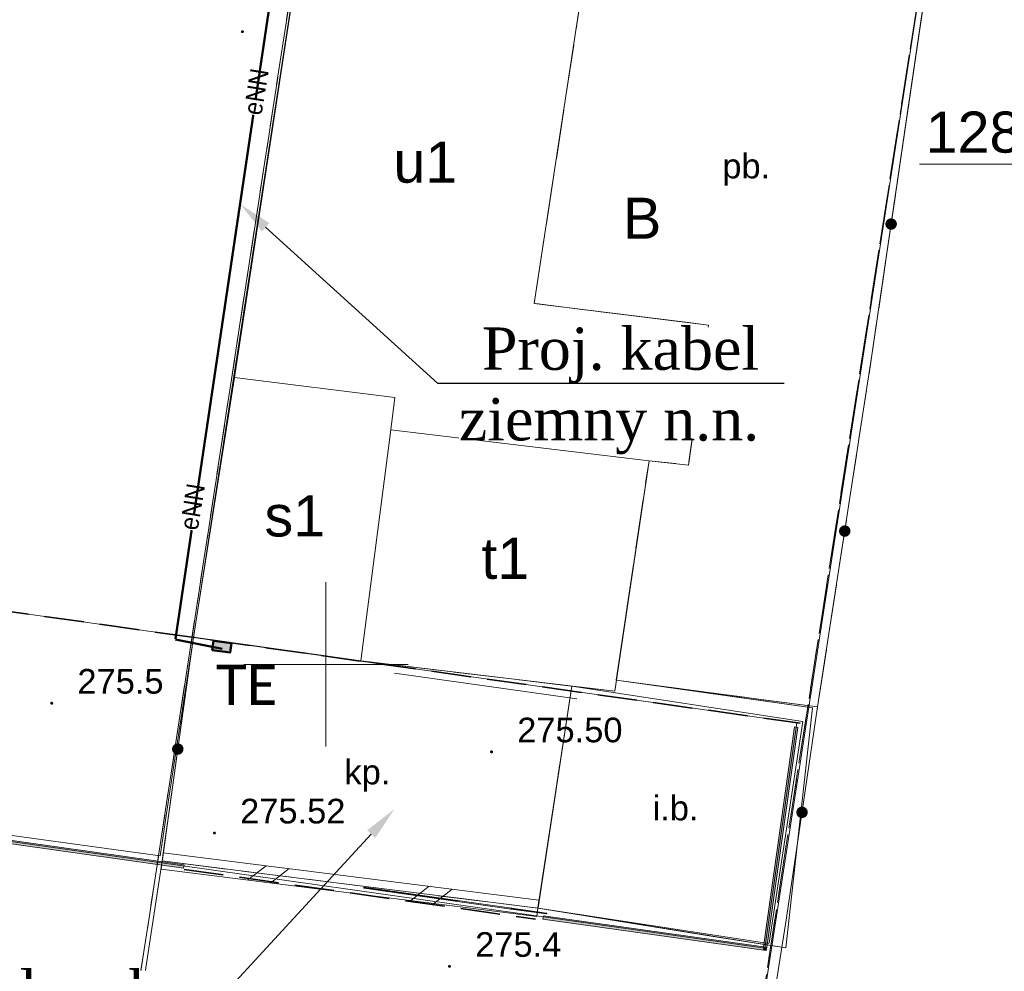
# Model space of a CAD drawing. Header units: centimetres. Extents: x -1545 to 32023, y 2301 to 66956.
# Tile 11 of 20: x 8454 to 11450, y 58336 to 61233. Entities that reach past the tile are written whole.
import ezdxf
from ezdxf import colors
from ezdxf.entities.mleader import LeaderData, LeaderLine
from ezdxf.math import Vec2, Vec3

# ---------------------------------------------------------------- set-up
doc = ezdxf.new("R2010")
doc.units = ezdxf.units.CM
doc.header["$MEASUREMENT"] = 0
for name, pattern in [('KEL', [2.8, 2.1, -0.7]), ('Krawędzie ukryte', [170, 120, -50]), ('Kropki i Kreski', [360, 180, -90, 0, -90]), ('PRZER3-1', [200, 150, -50])]:
    doc.linetypes.add(name, pattern=pattern)
for name, color, linetype, lineweight in [('!Ele', 1, 'Continuous', 50), ('120-Z Budynki_Nr_pióra__1', 7, 'Continuous', 13), ('120-Z Budynki_Nr_pióra__7', 7, 'Continuous', 35), ('130-Z Teren_Nr_pióra__53', 54, 'Continuous', 13), ('Mapa dcp_3_GESBZO_Nr_pióra__7', 7, 'Continuous', 18), ('Mapa dcp_3_GESBZO_O_Nr_pióra__7', 7, 'Continuous', 18), ('Mapa dcp_3_GESDZI_Nr_pióra__2', 94, 'Continuous', 18), ('Mapa dcp_3_GESDZI_O_Nr_pióra__2', 94, 'Continuous', 18), ('Mapa dcp_3_GESKLU_Nr_pióra__2', 94, 'Continuous', 18), ('Mapa dcp_3_GESKLU_O_Nr_pióra__2', 94, 'Continuous', 18), ('Mapa dcp_3_GSLIMS_Nr_pióra__7', 7, 'Continuous', 18), ('Mapa dcp_3_GSLKOG_Nr_pióra__7', 7, 'Continuous', 18), ('Mapa dcp_3_GSPWPN_O_Nr_pióra__7', 7, 'Continuous', 18), ('Mapa dcp_3_GSPWPS_O_Nr_pióra__7', 7, 'Continuous', 18), ('Mapa dcp_3_GSSIIN_Nr_pióra__7', 7, 'Continuous', 18), ('Mapa dcp_3_GSSIIN_O_Nr_pióra__7', 7, 'Continuous', 18), ('Mapa dcp_3_GSSKPL_Nr_pióra__7', 7, 'Continuous', 18), ('Mapa dcp_3_GSSKPL_O_Nr_pióra__7', 7, 'Continuous', 18), ('Mapa dcp_3_Siatka_Nr_pióra__7', 7, 'Continuous', 18), ('Nowe_130-Z Teren_Nr_pióra__1', 7, 'Continuous', 13), ('Nowe_420-K Ściany_Nr_pióra__27', 7, 'Continuous', 20), ('Nowe_420-K Ściany_Nr_pióra__42', 8, 'Continuous', 13)]:
    doc.layers.add(name, color=color, linetype=linetype, lineweight=lineweight)
for name, color, linetype in [('130-Z Teren', 7, 'Continuous'), ('Mapa dcp_3_GSLKOG', 7, 'Continuous'), ('Mapa dcp_3_GSPWPN', 7, 'Continuous'), ('Mapa dcp_3_GSPWPS', 7, 'Continuous'), ('Nowe_130-Z Teren', 7, 'Continuous'), ('Nowe_420-K Ściany', 7, 'Continuous')]:
    doc.layers.add(name, color=color, linetype=linetype)
doc.layers.add('Nowe_420-K Ściany_Nr_pióra__69', color=7, linetype='Continuous', lineweight=13, true_color=0x71cebe)
doc.layers.add('Nowe_420-K Ściany_Nr_pióra__90', color=7, linetype='Continuous', lineweight=13, true_color=0x00bfbf)
doc.styles.add('!Ele', font='calibri.ttf', dxfattribs={"height": 0.8})
doc.styles.add('Arial', font='arial.ttf', dxfattribs={"width": 0.8, "height": 491.766467})
doc.styles.add('STYL_AUTOMATYCZNY_1', font='txt')
doc.styles.add('T_ROMAN', font='times.ttf', dxfattribs={"height": 3})

# ---------------------------------------------------------------- blocks, each defined once
blk = doc.blocks.new('Kształt_1_1')
at = {"layer": 'Nowe_130-Z Teren_Nr_pióra__1', "color": 7, "linetype": 'Continuous', "lineweight": 13, "flags": 128}
for points in [[(-3413.3, 2452), (-3412.9, 2486.4), (-3411.2, 2623.5), (-3408.1, 2878), (-3389.5, 4401.7), (-3379.6, 5208), (-3375.4, 5553.9)], [(-4908.8, 2447.5), (-4538.8, 2448.6), (-4084.2, 2450), (-3495.7, 2451.7), (-3413.3, 2452)]]:
    blk.add_lwpolyline(points, dxfattribs=at)
blk = doc.blocks.new('Kształt_2_1')
at = {"layer": '130-Z Teren_Nr_pióra__53', "color": 54, "linetype": 'Continuous', "lineweight": 13, "flags": 128}
for points in [[(-1534.4, 3131.5), (-2245.4, 3139.1), (-2395.8, 3136), (-2601.1, 3131.6), (-2891.9, 3125.5), (-3405.9, 3125.5)], [(-3405.9, 3125.5), (-3405.5, 2877.7), (-3405, 2627.1), (-3404.7, 2484.6), (-3404.6, 2437.9)], [(-2251.7, 2455.4), (-2251.6, 2456.8), (-2245.4, 3139.1)], [(-1541.7, 2447.8), (-1541.7, 2449.1), (-1534.4, 3131.5)], [(-3404.6, 2437.9), (-3260.6, 2440.1), (-3010.4, 2443.9), (-2486.9, 2451.8), (-2251.7, 2455.4), (-1541.7, 2447.8)], [(-1541.7, 2447.8), (-2252.7, 2455.4)]]:
    blk.add_lwpolyline(points, dxfattribs=at)
blk = doc.blocks.new('Kształt_3_1')
at = {"layer": '130-Z Teren_Nr_pióra__53', "color": 54, "linetype": 'Continuous', "lineweight": 13, "flags": 128}
for points in [[(-1496, 3181.5), (-1482.4, 4264.1), (-1475.9, 5520.1), (-1472.1, 6271.2), (-1471, 6478.4), (-1470.7, 6526.7), (-1470.5, 6561.8), (-1470.5, 6571.5)], [(-2511.1, 5245.7), (-2521.4, 4276.7)], [(-2521.4, 4276.7), (-2057.4, 4284.4), (-1987.4, 4285.6)], [(-1987.4, 4285.6), (-1988.2, 3855.2)], [(-2108.8, 3851.3), (-2114.3, 3175.9)], [(-1988.2, 3855.2), (-2108.8, 3851.3)], [(-2114.3, 3175.9), (-1660.9, 3180), (-1496, 3181.5)]]:
    blk.add_lwpolyline(points, dxfattribs=at)
blk = doc.blocks.new('Kształt_4_1')
at = {"layer": '130-Z Teren_Nr_pióra__53', "color": 54, "linetype": 'Continuous', "lineweight": 13, "flags": 128}
for points in [[(-2113.4, 3175.9), (-2113.6, 3142.6)], [(-2113.4, 3175.9), (-1661.2, 3176.2), (-1511.4, 3176.3)], [(-1489.2, 2441.2), (-1511.4, 3176.3)], [(-2252.7, 2455.4), (-2252.7, 2456.7), (-2245.4, 3139.1)], [(-2113.6, 3142.6), (-2245.4, 3139.1)], [(-2252.7, 2455.4), (-2252, 2455.4), (-1719, 2445.4), (-1489.2, 2441.2)]]:
    blk.add_lwpolyline(points, dxfattribs=at)
blk = doc.blocks.new('Ściana_1_1', base_point=(-4942.9, 2435.1))
at = {"layer": 'Nowe_420-K Ściany', "linetype": 'Continuous', "lineweight": 0, "true_color": 0x000000}
for points in [[(-4952.9, 2435.1), (-4952.9, 2425.1), (-4942.9, 2435.1)], [(-4942.9, 2435.1), (-4952.9, 2425.1), (-4942.9, 2425.1)], [(-4942.9, 2425.1), (-3336.9, 2425.1), (-3336.9, 2435.1), (-4942.9, 2435.1)]]:
    blk.add_hatch(color=18, dxfattribs=at).paths.add_polyline_path(points)
at = {"layer": 'Nowe_420-K Ściany_Nr_pióra__27', "color": 7, "linetype": 'Continuous', "lineweight": 20, "flags": 128}
for points in [[(-4952.9, 2425.1), (-4952.9, 2435.1)], [(-4216.9, 2435.1), (-4942.9, 2435.1)], [(-3336.9, 2435.1), (-4206.9, 2435.1)], [(-3336.9, 2425.1), (-3336.9, 2435.1)], [(-4952.9, 2425.1), (-3336.9, 2425.1)]]:
    blk.add_lwpolyline(points, dxfattribs=at)
blk = doc.blocks.new('Ściana_4_1', base_point=(-2232.9, 2435.1))
at = {"layer": 'Nowe_420-K Ściany', "linetype": 'Continuous', "lineweight": 0, "true_color": 0x000000}
for points in [[(-1556.9, 2435.1), (-2232.9, 2435.1), (-2232.9, 2425.1), (-1556.9, 2425.1)], [(-1556.9, 2435.1), (-1546.9, 2425.1), (-1546.9, 2435.1)], [(-1556.9, 2425.1), (-1546.9, 2425.1), (-1556.9, 2435.1)]]:
    blk.add_hatch(color=18, dxfattribs=at).paths.add_polyline_path(points)
at = {"layer": 'Nowe_420-K Ściany_Nr_pióra__27', "color": 7, "linetype": 'Continuous', "lineweight": 20, "flags": 128}
for points in [[(-1556.9, 2435.1), (-2232.9, 2435.1)], [(-2232.9, 2425.1), (-2232.9, 2435.1)], [(-1546.9, 2425.1), (-1546.9, 2435.1)], [(-2232.9, 2425.1), (-1546.9, 2425.1)]]:
    blk.add_lwpolyline(points, dxfattribs=at)
blk = doc.blocks.new('Ściana_5_1', base_point=(-1556.9, 2435.1))
at = {"layer": 'Nowe_420-K Ściany', "linetype": 'Continuous', "lineweight": 0, "true_color": 0x000000}
blk.add_hatch(color=18, dxfattribs=at).paths.add_polyline_path([(-1546.9, 2435.1), (-1546.9, 3111.1), (-1556.9, 3111.1), (-1556.9, 2435.1)])
at = {"layer": 'Nowe_420-K Ściany_Nr_pióra__27', "color": 7, "linetype": 'Continuous', "lineweight": 20, "flags": 128}
for points in [[(-1546.9, 3111.1), (-1556.9, 3111.1)], [(-1556.9, 3111.1), (-1556.9, 2435.1)], [(-1546.9, 2435.1), (-1546.9, 3111.1)]]:
    blk.add_lwpolyline(points, dxfattribs=at)
blk = doc.blocks.new('Belka gorącowalc. CHS 24[1]_1', base_point=(-2783.8, 2443.1))
at = {"layer": 'Nowe_420-K Ściany_Nr_pióra__69', "color": 123, "linetype": 'Kropki i Kreski', "lineweight": 13, "true_color": 0x71cebe}
blk.add_line((-2784.9, 2443.1), (-2677.2, 2443.1), dxfattribs=at)
at = {"layer": 'Nowe_420-K Ściany_Nr_pióra__90', "color": 132, "linetype": 'Continuous', "lineweight": 13, "true_color": 0x00bfbf}
for p, q in [((-2785.7, 2444), (-2786.1, 2443.1)), ((-2786.1, 2443.1), (-2785.7, 2442.1)), ((-2784.9, 2444.4), (-2785.7, 2444)), ((-2785.7, 2442.1), (-2784.9, 2441.7)), ((-2784.9, 2444.4), (-2677.2, 2444.4)), ((-2784.9, 2441.7), (-2677.2, 2441.7)), ((-2678, 2444), (-2678.4, 2443.1)), ((-2678.4, 2443.1), (-2678, 2442.1)), ((-2678.1, 2443.1), (-2677.8, 2443.8)), ((-2677.8, 2442.3), (-2678.1, 2443.1)), ((-2677.2, 2444.4), (-2678, 2444)), ((-2678, 2442.1), (-2677.2, 2441.7)), ((-2677.8, 2443.8), (-2677.2, 2444.1)), ((-2677.2, 2442), (-2677.8, 2442.3)), ((-2676.4, 2444), (-2677.2, 2444.4)), ((-2677.2, 2444.1), (-2676.6, 2443.8)), ((-2676.6, 2442.3), (-2677.2, 2442)), ((-2677.2, 2441.7), (-2676.4, 2442.1)), ((-2676.6, 2443.8), (-2676.3, 2443.1)), ((-2676.3, 2443.1), (-2676.6, 2442.3)), ((-2676, 2443.1), (-2676.4, 2444)), ((-2676.4, 2442.1), (-2676, 2443.1))]:
    blk.add_line(p, q, dxfattribs=at)
blk = doc.blocks.new('Belka gorącowalc. CHS 24[2]_1', base_point=(-2785.6, 2443.1))
at = {"layer": 'Nowe_420-K Ściany_Nr_pióra__69', "color": 123, "linetype": 'Kropki i Kreski', "lineweight": 13, "true_color": 0x71cebe}
blk.add_line((-2784.8, 2443.1), (-2677.2, 2443.1), dxfattribs=at)
at = {"layer": 'Nowe_420-K Ściany_Nr_pióra__90', "color": 132, "linetype": 'Continuous', "lineweight": 13, "true_color": 0x00bfbf}
for p, q in [((-2785.6, 2443.1), (-2785.4, 2444)), ((-2785.4, 2442.1), (-2785.6, 2443.1)), ((-2785.4, 2444), (-2784.8, 2444.4)), ((-2785.2, 2443.8), (-2785.4, 2443.1)), ((-2785.4, 2443.1), (-2785.2, 2442.3)), ((-2784.8, 2441.7), (-2785.4, 2442.1)), ((-2784.8, 2444.1), (-2785.2, 2443.8)), ((-2785.2, 2442.3), (-2784.8, 2442)), ((-2784.8, 2444.4), (-2784.2, 2444)), ((-2784.8, 2444.4), (-2677.2, 2444.4)), ((-2784.3, 2443.8), (-2784.8, 2444.1)), ((-2784.8, 2442), (-2784.3, 2442.3)), ((-2784.2, 2442.1), (-2784.8, 2441.7)), ((-2784.8, 2441.7), (-2677.2, 2441.7)), ((-2784.2, 2443.1), (-2784.3, 2443.8)), ((-2784.3, 2442.3), (-2784.2, 2443.1)), ((-2784.2, 2444), (-2784, 2443.1)), ((-2784, 2443.1), (-2784.2, 2442.1)), ((-2677.2, 2444.4), (-2676.6, 2444)), ((-2676.6, 2442.1), (-2677.2, 2441.7)), ((-2676.6, 2444), (-2676.4, 2443.1)), ((-2676.4, 2443.1), (-2676.6, 2442.1))]:
    blk.add_line(p, q, dxfattribs=at)
blk = doc.blocks.new('Belka gorącowalc. CHS 24[3]_1', base_point=(-2677.3, 2443.1))
at = {"layer": 'Nowe_420-K Ściany_Nr_pióra__69', "color": 123, "linetype": 'Kropki i Kreski', "lineweight": 13, "true_color": 0x71cebe}
blk.add_line((-2677.3, 2443.1), (-2332.6, 2443.1), dxfattribs=at)
at = {"layer": 'Nowe_420-K Ściany_Nr_pióra__90', "color": 132, "linetype": 'Continuous', "lineweight": 13, "true_color": 0x00bfbf}
for p, q in [((-2505, 2444.4), (-2677.3, 2444.4)), ((-2677.3, 2444.4), (-2677.3, 2443.1)), ((-2677.3, 2443.1), (-2677.3, 2441.7)), ((-2677.3, 2441.7), (-2505, 2441.7)), ((-2332.6, 2444.4), (-2505, 2444.4)), ((-2505, 2441.7), (-2332.6, 2441.7)), ((-2332.6, 2443.1), (-2332.6, 2444.4)), ((-2332.6, 2441.7), (-2332.6, 2443.1))]:
    blk.add_line(p, q, dxfattribs=at)
blk = doc.blocks.new('Cross Brace #1620[4]_1', base_point=(-2784.9, 3103.1))
at = {"layer": 'Nowe_420-K Ściany_Nr_pióra__42', "color": 8, "linetype": 'Continuous', "lineweight": 13}
blk.add_line((-2784.9, 3103.1), (-2224.9, 3103.1), dxfattribs=at)
blk.add_line((-2784.9, 3103.1), (-2224.9, 3103.1), dxfattribs=at)
blk = doc.blocks.new('Belka gorącowalc. CHS 24[5]_1', base_point=(-2226.1, 2443.1))
at = {"layer": 'Nowe_420-K Ściany_Nr_pióra__69', "color": 123, "linetype": 'Kropki i Kreski', "lineweight": 13, "true_color": 0x71cebe}
blk.add_line((-2224.9, 2443.1), (-2332.6, 2443.1), dxfattribs=at)
at = {"layer": 'Nowe_420-K Ściany_Nr_pióra__90', "color": 132, "linetype": 'Continuous', "lineweight": 13, "true_color": 0x00bfbf}
for p, q in [((-2333.8, 2443.1), (-2333.5, 2444)), ((-2333.5, 2442.1), (-2333.8, 2443.1)), ((-2333.5, 2444), (-2332.6, 2444.4)), ((-2333.3, 2443.8), (-2333.5, 2443.1)), ((-2333.5, 2443.1), (-2333.3, 2442.3)), ((-2332.6, 2441.7), (-2333.5, 2442.1)), ((-2332.6, 2444.1), (-2333.3, 2443.8)), ((-2333.3, 2442.3), (-2332.6, 2442)), ((-2332.6, 2444.4), (-2331.8, 2444)), ((-2224.9, 2444.4), (-2332.6, 2444.4)), ((-2332, 2443.8), (-2332.6, 2444.1)), ((-2332.6, 2442), (-2332, 2442.3)), ((-2331.8, 2442.1), (-2332.6, 2441.7)), ((-2224.9, 2441.7), (-2332.6, 2441.7)), ((-2331.8, 2443.1), (-2332, 2443.8)), ((-2332, 2442.3), (-2331.8, 2443.1)), ((-2331.8, 2444), (-2331.5, 2443.1)), ((-2331.5, 2443.1), (-2331.8, 2442.1)), ((-2224.9, 2444.4), (-2224.1, 2444)), ((-2224.1, 2442.1), (-2224.9, 2441.7)), ((-2224.1, 2444), (-2223.8, 2443.1)), ((-2223.8, 2443.1), (-2224.1, 2442.1))]:
    blk.add_line(p, q, dxfattribs=at)
blk = doc.blocks.new('Belka gorącowalc. CHS 24[6]_1', base_point=(-2224.3, 2443.1))
at = {"layer": 'Nowe_420-K Ściany_Nr_pióra__69', "color": 123, "linetype": 'Kropki i Kreski', "lineweight": 13, "true_color": 0x71cebe}
blk.add_line((-2225.1, 2443.1), (-2332.6, 2443.1), dxfattribs=at)
at = {"layer": 'Nowe_420-K Ściany_Nr_pióra__90', "color": 132, "linetype": 'Continuous', "lineweight": 13, "true_color": 0x00bfbf}
for p, q in [((-2333.2, 2444), (-2333.5, 2443.1)), ((-2333.5, 2443.1), (-2333.2, 2442.1)), ((-2332.6, 2444.4), (-2333.2, 2444)), ((-2333.2, 2442.1), (-2332.6, 2441.7)), ((-2225.1, 2444.4), (-2332.6, 2444.4)), ((-2225.1, 2441.7), (-2332.6, 2441.7)), ((-2225.6, 2444), (-2225.9, 2443.1)), ((-2225.9, 2443.1), (-2225.6, 2442.1)), ((-2225.7, 2443.1), (-2225.5, 2443.8)), ((-2225.5, 2442.3), (-2225.7, 2443.1)), ((-2225.1, 2444.4), (-2225.6, 2444)), ((-2225.6, 2442.1), (-2225.1, 2441.7)), ((-2225.5, 2443.8), (-2225.1, 2444.1)), ((-2225.1, 2442), (-2225.5, 2442.3)), ((-2224.5, 2444), (-2225.1, 2444.4)), ((-2225.1, 2444.1), (-2224.6, 2443.8)), ((-2224.6, 2442.3), (-2225.1, 2442)), ((-2225.1, 2441.7), (-2224.5, 2442.1)), ((-2224.6, 2443.8), (-2224.4, 2443.1)), ((-2224.4, 2443.1), (-2224.6, 2442.3)), ((-2224.3, 2443.1), (-2224.5, 2444)), ((-2224.5, 2442.1), (-2224.3, 2443.1))]:
    blk.add_line(p, q, dxfattribs=at)

msp = doc.modelspace()

# ---------------------------------------------------------------- hatches: boundary and pattern name
at = {"layer": '!Ele'}
msp.add_hatch(color=256, dxfattribs=at).paths.add_polyline_path([(9040.38, 59313.43), (9094.33, 59306.3), (9098.36, 59334.81), (9044.4, 59341.94)])
at = {"layer": 'Mapa dcp_3_GSLKOG', "linetype": 'Continuous', "lineweight": 0, "true_color": 0x000000}
for points in [[(11088.11, 60613.24), (11088.04, 60608.67), (11089.16, 60604.24), (11091.38, 60600.25), (11094.57, 60596.98), (11098.49, 60594.63), (11102.88, 60593.39), (11107.45, 60593.32), (11111.88, 60594.43), (11115.87, 60596.66), (11119.15, 60599.84), (11121.49, 60603.76), (11122.74, 60608.16), (11122.8, 60612.73), (11121.69, 60617.16), (11119.46, 60621.15), (11116.28, 60624.42), (11112.36, 60626.77), (11107.96, 60628.01), (11103.4, 60628.08), (11098.97, 60626.97), (11094.98, 60624.74), (11091.7, 60621.56), (11089.36, 60617.64)], [(11088.11, 60613.24), (11088.04, 60608.67), (11089.16, 60604.24), (11091.38, 60600.25), (11094.57, 60596.98), (11098.49, 60594.63), (11102.88, 60593.39), (11107.45, 60593.32), (11111.88, 60594.43), (11115.87, 60596.66), (11119.15, 60599.84), (11121.49, 60603.76), (11122.74, 60608.16), (11122.8, 60612.73), (11121.69, 60617.16), (11119.46, 60621.15), (11116.28, 60624.42), (11112.36, 60626.77), (11107.96, 60628.01), (11103.4, 60628.08), (11098.97, 60626.97), (11094.98, 60624.74), (11091.7, 60621.56), (11089.36, 60617.64)], [(10947.01, 59678.92), (10946.91, 59674.35), (10948, 59669.92), (10950.19, 59665.91), (10953.35, 59662.61), (10957.26, 59660.24), (10961.64, 59658.96), (10966.21, 59658.86), (10970.65, 59659.94), (10974.65, 59662.14), (10977.95, 59665.3), (10980.32, 59669.2), (10981.6, 59673.59), (10981.71, 59678.15), (10980.62, 59682.59), (10978.42, 59686.6), (10975.27, 59689.9), (10971.36, 59692.27), (10966.98, 59693.55), (10962.41, 59693.65), (10957.97, 59692.57), (10953.96, 59690.37), (10950.66, 59687.21), (10948.29, 59683.31)], [(10947.01, 59678.92), (10946.91, 59674.35), (10948, 59669.92), (10950.19, 59665.91), (10953.35, 59662.61), (10957.26, 59660.24), (10961.64, 59658.96), (10966.21, 59658.86), (10970.65, 59659.94), (10974.65, 59662.14), (10977.95, 59665.3), (10980.32, 59669.2), (10981.6, 59673.59), (10981.71, 59678.15), (10980.62, 59682.59), (10978.42, 59686.6), (10975.27, 59689.9), (10971.36, 59692.27), (10966.98, 59693.55), (10962.41, 59693.65), (10957.97, 59692.57), (10953.96, 59690.37), (10950.66, 59687.21), (10948.29, 59683.31)], [(8917.98, 59015.17), (8917.94, 59010.6), (8919.09, 59006.18), (8921.34, 59002.21), (8924.55, 58998.95), (8928.49, 58996.64), (8932.89, 58995.42), (8937.46, 58995.39), (8941.88, 58996.54), (8945.85, 58998.79), (8949.11, 59001.99), (8951.42, 59005.93), (8952.64, 59010.34), (8952.68, 59014.9), (8951.53, 59019.33), (8949.27, 59023.3), (8946.07, 59026.56), (8942.13, 59028.87), (8937.73, 59030.09), (8933.16, 59030.12), (8928.74, 59028.97), (8924.76, 59026.72), (8921.51, 59023.51), (8919.19, 59019.58)], [(8917.98, 59015.17), (8917.94, 59010.6), (8919.09, 59006.18), (8921.34, 59002.21), (8924.55, 58998.95), (8928.49, 58996.64), (8932.89, 58995.42), (8937.46, 58995.39), (8941.88, 58996.54), (8945.85, 58998.79), (8949.11, 59001.99), (8951.42, 59005.93), (8952.64, 59010.34), (8952.68, 59014.9), (8951.53, 59019.33), (8949.27, 59023.3), (8946.07, 59026.56), (8942.13, 59028.87), (8937.73, 59030.09), (8933.16, 59030.12), (8928.74, 59028.97), (8924.76, 59026.72), (8921.51, 59023.51), (8919.19, 59019.58)], [(10817, 58822.82), (10816.92, 58818.25), (10818.04, 58813.82), (10820.26, 58809.82), (10823.43, 58806.54), (10827.35, 58804.2), (10831.75, 58802.94), (10836.31, 58802.87), (10840.75, 58803.98), (10844.74, 58806.2), (10848.02, 58809.38), (10850.37, 58813.3), (10851.62, 58817.69), (10851.69, 58822.26), (10850.58, 58826.69), (10848.36, 58830.68), (10845.18, 58833.96), (10841.26, 58836.31), (10836.87, 58837.57), (10832.3, 58837.64), (10827.87, 58836.53), (10823.88, 58834.31), (10820.6, 58831.13), (10818.25, 58827.21)], [(10817, 58822.82), (10816.92, 58818.25), (10818.04, 58813.82), (10820.26, 58809.82), (10823.43, 58806.54), (10827.35, 58804.2), (10831.75, 58802.94), (10836.31, 58802.87), (10840.75, 58803.98), (10844.74, 58806.2), (10848.02, 58809.38), (10850.37, 58813.3), (10851.62, 58817.69), (10851.69, 58822.26), (10850.58, 58826.69), (10848.36, 58830.68), (10845.18, 58833.96), (10841.26, 58836.31), (10836.87, 58837.57), (10832.3, 58837.64), (10827.87, 58836.53), (10823.88, 58834.31), (10820.6, 58831.13), (10818.25, 58827.21)]]:
    msp.add_hatch(color=18, dxfattribs=at).paths.add_polyline_path(points)
at = {"layer": 'Mapa dcp_3_GSPWPN', "linetype": 'Continuous', "lineweight": 0, "true_color": 0x000000}
for points in [[(9127.31, 61196.25), (9127.46, 61195.09), (9127.91, 61194), (9128.63, 61193.07), (9129.56, 61192.36), (9130.64, 61191.91), (9131.81, 61191.75), (9132.97, 61191.91), (9134.06, 61192.36), (9134.99, 61193.07), (9135.71, 61194), (9136.16, 61195.09), (9136.31, 61196.25), (9136.16, 61197.42), (9135.71, 61198.5), (9134.99, 61199.44), (9134.06, 61200.15), (9132.97, 61200.6), (9131.81, 61200.75), (9130.64, 61200.6), (9129.56, 61200.15), (9128.63, 61199.44), (9127.91, 61198.5), (9127.46, 61197.42)], [(8547.31, 59152.25), (8547.46, 59151.09), (8547.91, 59150), (8548.63, 59149.07), (8549.56, 59148.36), (8550.64, 59147.91), (8551.81, 59147.75), (8552.97, 59147.91), (8554.06, 59148.36), (8554.99, 59149.07), (8555.71, 59150), (8556.16, 59151.09), (8556.31, 59152.25), (8556.16, 59153.42), (8555.71, 59154.5), (8554.99, 59155.44), (8554.06, 59156.15), (8552.97, 59156.6), (8551.81, 59156.75), (8550.64, 59156.6), (8549.56, 59156.15), (8548.63, 59155.44), (8547.91, 59154.5), (8547.46, 59153.42)], [(9757.31, 58351.25), (9757.46, 58350.09), (9757.91, 58349), (9758.63, 58348.07), (9759.56, 58347.36), (9760.64, 58346.91), (9761.81, 58346.75), (9762.97, 58346.91), (9764.06, 58347.36), (9764.99, 58348.07), (9765.71, 58349), (9766.16, 58350.09), (9766.31, 58351.25), (9766.16, 58352.42), (9765.71, 58353.5), (9764.99, 58354.44), (9764.06, 58355.15), (9762.97, 58355.6), (9761.81, 58355.75), (9760.64, 58355.6), (9759.56, 58355.15), (9758.63, 58354.44), (9757.91, 58353.5), (9757.46, 58352.42)]]:
    msp.add_hatch(color=18, dxfattribs=at).paths.add_polyline_path(points)
at = {"layer": 'Mapa dcp_3_GSPWPS', "linetype": 'Continuous', "lineweight": 0, "true_color": 0x000000}
for points in [[(9885.31, 59004.25), (9885.46, 59003.09), (9885.91, 59002), (9886.63, 59001.07), (9887.56, 59000.36), (9888.64, 58999.91), (9889.81, 58999.75), (9890.97, 58999.91), (9892.06, 59000.36), (9892.99, 59001.07), (9893.71, 59002), (9894.16, 59003.09), (9894.31, 59004.25), (9894.16, 59005.42), (9893.71, 59006.5), (9892.99, 59007.44), (9892.06, 59008.15), (9890.97, 59008.6), (9889.81, 59008.75), (9888.64, 59008.6), (9887.56, 59008.15), (9886.63, 59007.44), (9885.91, 59006.5), (9885.46, 59005.42)], [(9042.31, 58757.25), (9042.46, 58756.09), (9042.91, 58755), (9043.63, 58754.07), (9044.56, 58753.36), (9045.64, 58752.91), (9046.81, 58752.75), (9047.97, 58752.91), (9049.06, 58753.36), (9049.99, 58754.07), (9050.71, 58755), (9051.16, 58756.09), (9051.31, 58757.25), (9051.16, 58758.42), (9050.71, 58759.5), (9049.99, 58760.44), (9049.06, 58761.15), (9047.97, 58761.6), (9046.81, 58761.75), (9045.64, 58761.6), (9044.56, 58761.15), (9043.63, 58760.44), (9042.91, 58759.5), (9042.46, 58758.42)]]:
    msp.add_hatch(color=18, dxfattribs=at).paths.add_polyline_path(points)

# ---------------------------------------------------------------- linework, layer by layer
at = {"layer": '!Ele'}
msp.add_line((9070.23, 59317.69), (8928.48, 59345.93), dxfattribs=at)
msp.add_lwpolyline([(9636.26, 61707.87), (9283.92, 61748.21), (8928.48, 59348.32)], dxfattribs=at)
at = {"layer": '!Ele', "elevation": 612.88}
msp.add_lwpolyline([(9040.38, 59313.43), (9044.4, 59341.94), (9098.36, 59334.81), (9094.33, 59306.3)], close=True, dxfattribs=at)
at = {"layer": '120-Z Budynki_Nr_pióra__1', "color": 7, "linetype": 'Continuous', "lineweight": 13, "flags": 128}
msp.add_lwpolyline([(8193.54, 59464), (10818.35, 59092.71), (10721.29, 58406.54), (8096.48, 58777.83)], close=True, dxfattribs=at)
at = {"layer": '120-Z Budynki_Nr_pióra__7', "color": 7, "linetype": 'Krawędzie ukryte', "lineweight": 35}
for p, q in [((8193.54, 59464), (10828.25, 59091.31)), ((8954.52, 58646.36), (10023.88, 58495.09))]:
    msp.add_line(p, q, dxfattribs=at)
at = {"layer": 'Mapa dcp_3_GESBZO_Nr_pióra__7', "color": 7, "linetype": 'Continuous', "lineweight": 18, "flags": 128}
for points in [[(9352.81, 61753.25), (9390.81, 61749.25), (9644.81, 61720.25), (9637.81, 61650.25), (9953.81, 61616.25), (9911.81, 61355.25), (10165.81, 61327.25), (10019.81, 60369.25), (10549.81, 60303.25), (10488.81, 59877.25), (10368.81, 59890.25), (9583.81, 59984.25), (9595.81, 60083.25), (9107.81, 60143.25)], [(9107.81, 60143.25), (9595.81, 60083.25), (9583.81, 59984.25), (9491.81, 59281.25), (8982.81, 59353.25)], [(9583.81, 59984.25), (10368.81, 59890.25), (10264.81, 59189.25), (9491.81, 59281.25)]]:
    msp.add_lwpolyline(points, close=True, dxfattribs=at)
at = {"layer": 'Mapa dcp_3_GESDZI_Nr_pióra__2', "color": 94, "linetype": 'Continuous', "lineweight": 18, "flags": 128}
for points in [[(7684.65, 50865.29), (8172.81, 54072.25), (8352.81, 55253.25), (6830.81, 55552.26), (6755.81, 55567.26), (6485.81, 55956.26), (7492.81, 62494.26), (7881.81, 63079.25), (7937.55, 63091.39), (9599.81, 63412.25), (10927.81, 63460.25), (11387.81, 62584.25), (9575.27, 50865.29)], [(9575.27, 50865.29), (11387.81, 62584.25), (12367.81, 60715.25), (12853.81, 59825.25), (12551.81, 57884.25), (11351.3, 50865.29)]]:
    msp.add_lwpolyline(points, dxfattribs=at)
at = {"layer": 'Mapa dcp_3_GESDZI_O_Nr_pióra__2', "color": 94, "linetype": 'Continuous', "lineweight": 18, "flags": 128}
msp.add_lwpolyline([(12429.01, 61231.05), (11912.2, 60792.6), (11191.41, 60792.6)], dxfattribs=at)
at = {"layer": 'Mapa dcp_3_GESKLU_Nr_pióra__2', "color": 94, "linetype": 'PRZER3-1', "lineweight": 18, "flags": 128}
for points in [[(10782.15, 58694.15), (10543.06, 57122.53), (8672.39, 57353.18), (8912.21, 58920.01), (9599.81, 63412.25), (10927.81, 63460.25), (11387.81, 62584.25)], [(6830.81, 55552.26), (6755.81, 55567.26), (6485.81, 55956.26), (7492.81, 62494.26), (7881.81, 63079.25), (7937.81, 63090.25), (9599.81, 63412.25), (8912.21, 58920.01), (8672.39, 57353.18), (8637.81, 57127.25), (8352.81, 55253.25)]]:
    msp.add_lwpolyline(points, close=True, dxfattribs=at)
msp.add_lwpolyline([(9575.27, 50865.29), (10543.06, 57122.53), (10782.15, 58694.15), (11387.81, 62584.25), (12367.81, 60715.25), (12853.81, 59825.25), (13823.11, 58124.05), (14103.41, 57632.65), (14968.31, 56079.65), (15215.11, 55676.45), (15689.59, 54904.9)], dxfattribs=at)
at = {"layer": 'Mapa dcp_3_GSLIMS_Nr_pióra__7', "color": 7, "linetype": 'Continuous', "lineweight": 18, "flags": 128}
for points in [[(8890.93, 58697.06), (8884.68, 58647.45)], [(8890.93, 58697.06), (10033.93, 58553.06)], [(9148.37, 58614.23), (9204.22, 58657.59)], [(9148.37, 58614.23), (9204.22, 58657.59)], [(8884.68, 58647.45), (10027.68, 58503.45)], [(9218.31, 58605.42), (9274.17, 58648.78)], [(9218.31, 58605.42), (9274.17, 58648.78)], [(9644.45, 58551.73), (9700.3, 58595.09)], [(9644.45, 58551.73), (9700.3, 58595.09)], [(9714.39, 58542.92), (9770.25, 58586.28)], [(9714.39, 58542.92), (9770.25, 58586.28)], [(10033.93, 58553.06), (10027.68, 58503.45)]]:
    msp.add_lwpolyline(points, dxfattribs=at)
at = {"layer": 'Mapa dcp_3_GSLKOG_Nr_pióra__7', "color": 7, "linetype": 'Continuous', "lineweight": 18, "flags": 128}
for points in [[(10568.81, 57120.25), (10786.81, 58499.25), (10881.81, 59141.25), (11046.81, 60211.25), (11381.81, 62494.25)], [(10247.81, 57157.25), (8684.81, 57343.25), (8887.81, 58672.25), (8982.81, 59353.25)]]:
    msp.add_lwpolyline(points, dxfattribs=at)
at = {"layer": 'Mapa dcp_3_GSSIIN_Nr_pióra__7', "color": 7, "linetype": 'Continuous', "lineweight": 18, "flags": 128}
msp.add_lwpolyline([(10865.81, 59138.25), (10784.81, 58407.25), (10030.81, 58528.25), (10133.81, 59204.25), (10264.81, 59189.25), (10269.69, 59222.13)], close=True, dxfattribs=at)
at = {"layer": 'Mapa dcp_3_GSSKPL_Nr_pióra__7', "color": 7, "linetype": 'PRZER3-1', "lineweight": 18, "flags": 128}
for points in [[(10998.81, 62537.25), (11381.81, 62494.25), (11046.81, 60211.25), (10881.81, 59141.25), (10268.81, 59222.25), (10368.81, 59890.25), (10488.81, 59877.25), (10549.81, 60303.25), (10019.81, 60369.25), (10165.81, 61327.25), (10503.81, 61289.25), (10536.81, 61552.25), (10672.81, 61535.25), (10700.81, 61777.25), (10892.81, 61755.25), (10933.81, 62083.25), (10945.69, 62198.92), (10964.81, 62197.25)], [(8982.81, 59353.25), (9491.81, 59281.25), (10133.81, 59204.25), (10030.81, 58528.25), (8887.81, 58672.25)]]:
    msp.add_lwpolyline(points, close=True, dxfattribs=at)
at = {"layer": 'Mapa dcp_3_Siatka_Nr_pióra__7', "color": 7, "linetype": 'Continuous', "lineweight": 18}
for p, q in [((9385.81, 59020.25), (9385.81, 59520.25)), ((9635.81, 59270.25), (9135.81, 59270.25))]:
    msp.add_line(p, q, dxfattribs=at)

# ---------------------------------------------------------------- block references
at = {"layer": '130-Z Teren', "linetype": 'Continuous', "lineweight": 0, "rotation": 351.948685}
for name in ['Kształt_3_1', 'Kształt_2_1', 'Kształt_4_1']:
    msp.add_blockref(name, (11917.41, 55781.57), dxfattribs=at)
at = {"layer": 'Nowe_130-Z Teren', "linetype": 'Continuous', "lineweight": 0, "rotation": 351.948685}
msp.add_blockref('Kształt_1_1', (11917.41, 55781.57), dxfattribs=at)
at = {"layer": 'Nowe_420-K Ściany', "color": 104, "linetype": 'Continuous', "lineweight": 20, "true_color": 0x029e21, "rotation": 351.948685}
for name, p in [('Cross Brace #1620[4]_1', (9594.55, 59244.11)), ('Belka gorącowalc. CHS 24[1]_1', (9503.27, 58590.45)), ('Belka gorącowalc. CHS 24[2]_1', (9501.45, 58590.71)), ('Belka gorącowalc. CHS 24[3]_1', (9608.64, 58575.55)), ('Belka gorącowalc. CHS 24[5]_1', (10055.44, 58512.34)), ('Belka gorącowalc. CHS 24[6]_1', (10057.26, 58512.09))]:
    msp.add_blockref(name, p, dxfattribs=at)
at = {"layer": 'Nowe_420-K Ściany', "color": 7, "lineweight": 20, "rotation": 351.948685}
for name, p in [('Ściana_5_1', (10716.89, 58410.7)), ('Ściana_1_1', (7364.26, 58884.94)), ('Ściana_4_1', (10047.55, 58505.38))]:
    msp.add_blockref(name, p, dxfattribs=at)

# ---------------------------------------------------------------- texts
at = {"layer": '!Ele', "insert": (9051.63, 59269.68, 504.7), "char_height": 122.5, "width": 215.8273, "attachment_point": 1, "style": '!Ele'}
msp.add_mtext('TE', dxfattribs=at)
at = {"layer": 'Mapa dcp_3_GESBZO_O_Nr_pióra__7', "color": 7, "linetype": 'Continuous', "lineweight": 18, "char_height": 125, "attachment_point": 7, "rotation": 359.99998, "style": 'STYL_AUTOMATYCZNY_1'}
for s, insert in [('\\A1;{\\pql;\\fArial|b0|i0|c238|p38;u1}', (9591.29, 60734.98)), ('\\A1;{\\pql;\\fArial|b0|i0|c238|p38;s1}', (9199.02, 59658.09)), ('\\A1;{\\pql;\\fArial|b0|i0|c238|p38;t1}', (9858.88, 59529.36))]:
    msp.add_mtext(s, dxfattribs=dict(at, insert=insert))
at = {"layer": 'Mapa dcp_3_GESDZI_O_Nr_pióra__2', "color": 94, "linetype": 'Continuous', "lineweight": 18, "insert": (11210.41, 60826.35), "char_height": 125, "attachment_point": 7, "rotation": 359.99998, "style": 'STYL_AUTOMATYCZNY_1'}
msp.add_mtext('\\A1;{\\pql;\\fArial|b0|i0|c238|p38;1283/311}', dxfattribs=at)
at = {"layer": 'Mapa dcp_3_GESKLU_O_Nr_pióra__2', "color": 94, "linetype": 'Continuous', "lineweight": 18, "insert": (10289.92, 60565.92), "char_height": 125, "attachment_point": 7, "rotation": 359.99998, "style": 'STYL_AUTOMATYCZNY_1'}
msp.add_mtext('\\A1;{\\pql;\\fArial|b0|i0|c238|p38;B}', dxfattribs=at)
at = {"layer": 'Mapa dcp_3_GSPWPN_O_Nr_pióra__7', "color": 7, "linetype": 'Continuous', "lineweight": 18, "char_height": 75, "attachment_point": 7, "rotation": 359.99998, "style": 'STYL_AUTOMATYCZNY_1'}
for s, insert in [('\\A1;{\\pql;\\fArial|b0|i0|c238|p38;275.5}', (8629.88, 59180.31)), ('\\A1;{\\pql;\\fArial|b0|i0|c238|p38;275.4}', (9839.88, 58379.31))]:
    msp.add_mtext(s, dxfattribs=dict(at, insert=insert))
at = {"layer": 'Mapa dcp_3_GSPWPS_O_Nr_pióra__7', "color": 7, "linetype": 'Continuous', "lineweight": 18, "char_height": 75, "attachment_point": 7, "rotation": 359.99998, "style": 'STYL_AUTOMATYCZNY_1'}
for s, insert in [('\\A1;{\\pql;\\fArial|b0|i0|c238|p38;275.50}', (9967.88, 59032.31)), ('\\A1;{\\pql;\\fArial|b0|i0|c238|p38;275.52}', (9124.88, 58785.31))]:
    msp.add_mtext(s, dxfattribs=dict(at, insert=insert))
at = {"layer": 'Mapa dcp_3_GSSIIN_O_Nr_pióra__7', "color": 7, "linetype": 'Continuous', "lineweight": 18, "insert": (10379.74, 58794.73), "char_height": 75, "attachment_point": 7, "rotation": 359.99998, "style": 'STYL_AUTOMATYCZNY_1'}
msp.add_mtext('\\A1;{\\pql;\\fArial|b0|i0|c238|p38;i.b.}', dxfattribs=at)
at = {"layer": 'Mapa dcp_3_GSSKPL_O_Nr_pióra__7', "color": 7, "linetype": 'Continuous', "lineweight": 18, "char_height": 75, "attachment_point": 7, "rotation": 359.99998, "style": 'STYL_AUTOMATYCZNY_1'}
for s, insert in [('\\A1;{\\pql;\\fArial|b0|i0|c238|p38;pb.}', (10591.81, 60727.23)), ('\\A1;{\\pql;\\fArial|b0|i0|c238|p38;kp.}', (9442.24, 58882.74))]:
    msp.add_mtext(s, dxfattribs=dict(at, insert=insert))

# ---------------------------------------------------------------- next in the draw order: texts
at = {"layer": '!Ele', "color": 1, "linetype": 'KEL', "lineweight": 40, "ltscale": 0.5, "char_height": 56, "width": 50.0867, "attachment_point": 1, "rotation": 80.66783, "style": 'Arial', "bg_fill": 3, "box_fill_scale": 1, "bg_fill_color": 1, "bg_fill_transparency": 0}
for insert in [(9134.25, 60948.62, 7), (8940.37, 59685.26, 7)]:
    msp.add_mtext('{\\W0.9;eNN}', dxfattribs=dict(at, insert=insert))

# ---------------------------------------------------------------- next in the draw order: leaders
at = {"layer": '!Ele', "color": 1, "lineweight": 20}
ml = msp.add_multileader_mtext('Standard', dxfattribs=at)
ml.set_content('Proj. kabel \\Pziemny n.n.', color=1, style='T_ROMAN')
ml.set_leader_properties()
ml.build(insert=Vec2(0, 0))
ml.multileader.update_dxf_attribs({"text_left_attachment_type": 6, "text_right_attachment_type": 6, "dogleg_length": 0, "arrow_head_size": 103.12})
ctx = ml.context
ctx.base_point, ctx.char_height, ctx.arrow_head_size, ctx.landing_gap_size, ctx.plane_origin = Vec3(9724.93, 60126.07), 128.8946, 103.12, 103.12, Vec3(17638.12, 62576.43, 305523.77)
ctx.left_attachment, ctx.right_attachment, ctx.top_attachment, ctx.text_align_type = 6, 6, 0, 2
notes = []
notes.append((ctx, [(0, (1, 1, 0), (9724.93, 60126.07), (1, 0), 0, [(0, [(9126.2, 60670.52)], 256, [])])]))
ctx.mtext.insert, ctx.mtext.alignment, ctx.mtext.flow_direction = Vec3(10704.01, 60296.04), 3, 5
ctx.mtext.has_bg_fill, ctx.mtext.bg_color, ctx.mtext.bg_scale_factor, ctx.mtext.bg_transparency, ctx.mtext.use_window_bg_color = 1, -1023410175, 1, 0, 1
ml = msp.add_multileader_mtext('Standard', dxfattribs=at)
ml.set_content('Projektowany budynek \\Pwiaty z garażem', color=1, style='T_ROMAN')
ml.set_leader_properties()
ml.build(insert=Vec2(0, 0))
ml.multileader.update_dxf_attribs({"text_left_attachment_type": 6, "text_right_attachment_type": 6, "dogleg_length": 0, "arrow_head_size": 103.12})
ctx = ml.context
ctx.base_point, ctx.char_height, ctx.arrow_head_size, ctx.landing_gap_size, ctx.plane_origin = Vec3(7020.19, 58168.63), 128.8946, 103.12, 103.12, Vec3(15166.56, 60719.01, 305523.77)
ctx.left_attachment, ctx.right_attachment, ctx.top_attachment, ctx.text_align_type = 6, 6, 0, 2
notes.append((ctx, [(0, (1, 1, 0), (8984.57, 58168.63), (-1, 0), 0, [(0, [(9593.94, 58829.9)], 256, [])])]))
ctx.mtext.insert, ctx.mtext.alignment, ctx.mtext.flow_direction = Vec3(8881.46, 58338.6), 3, 5
ctx.mtext.has_bg_fill, ctx.mtext.bg_color, ctx.mtext.bg_scale_factor, ctx.mtext.bg_transparency, ctx.mtext.use_window_bg_color = 1, -1023410175, 1, 0, 1
for ctx, leaders in notes:
    for number, flags, end, landing, length, lines in leaders:
        leader = LeaderData()
        leader.index, (leader.has_last_leader_line, leader.has_dogleg_vector, leader.attachment_direction) = number, flags
        leader.last_leader_point, leader.dogleg_vector, leader.dogleg_length = Vec3(end), Vec3(landing), length
        for number, points, colour, breaks in lines:
            line = LeaderLine()
            line.index, line.vertices, line.color, line.breaks = number, Vec3.list(points), colors.encode_raw_color(colour), breaks
            leader.lines.append(line)
        ctx.leaders.append(leader)

doc.saveas('drawing.dxf')
